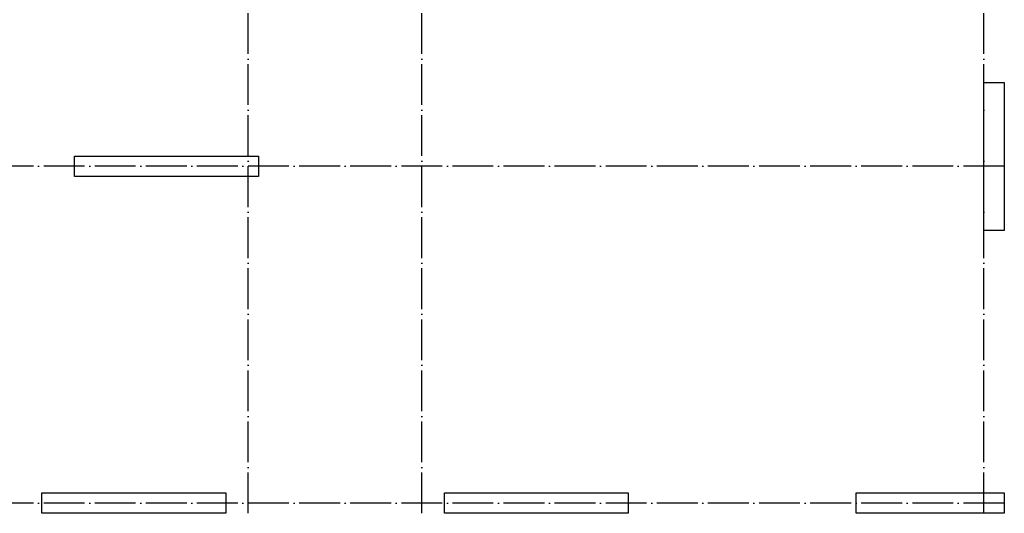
# Model space of a CAD drawing. Header units: millimetres. Extents: x -49773 to 2322955, y -3321 to 58485.
# Tile 247 of 256: x 1019348 to 1028985, y 31553 to 36389. Entities that reach past the tile are written whole.
import ezdxf

# ---------------------------------------------------------------- set-up
doc = ezdxf.new("R2010")
doc.units = ezdxf.units.MM
doc.linetypes.add('______11', pattern=[500, 400, -50, 0, -50])
doc.linetypes.add('______5', pattern=[1100, 800, -100, 100, -100])
doc.layers.add('Осевая линия_ общее', color=7, linetype='______5', lineweight=13, true_color=0xa0a0a0)

msp = doc.modelspace()

# ---------------------------------------------------------------- linework, layer by layer
at = {"color": 7, "linetype": 'Continuous', "lineweight": 25, "transparency": 33554687}
for p, q in [((1028784.6, 34322.5), (1028784.6, 35772.5)), ((1028784.6, 35772.5), (1028984.6, 35772.5)), ((1028984.6, 35772.5), (1028984.6, 34322.5)), ((1019884.6, 34852.5), (1019884.6, 35052.5)), ((1019884.6, 35052.5), (1021684.6, 35052.5)), ((1021684.6, 35052.5), (1021684.6, 34852.5)), ((1021684.6, 34852.5), (1019884.6, 34852.5)), ((1028984.6, 34322.5), (1028784.6, 34322.5)), ((1019564.6, 31552.5), (1019564.6, 31752.5)), ((1019564.6, 31752.5), (1021364.6, 31752.5)), ((1021364.6, 31752.5), (1021364.6, 31552.5)), ((1023504.6, 31552.5), (1023504.6, 31752.5)), ((1023504.6, 31752.5), (1025304.6, 31752.5)), ((1025304.6, 31752.5), (1025304.6, 31552.5)), ((1027534.6, 31552.5), (1027534.6, 31752.5)), ((1027534.6, 31752.5), (1028984.6, 31752.5)), ((1028984.6, 31752.5), (1028984.6, 31552.5)), ((1021364.6, 31552.5), (1019564.6, 31552.5)), ((1025304.6, 31552.5), (1023504.6, 31552.5)), ((1028984.6, 31552.5), (1027534.6, 31552.5))]:
    msp.add_line(p, q, dxfattribs=at)
at = {"layer": 'Осевая линия_ общее', "color": 253, "linetype": '______11', "lineweight": -3, "true_color": 0xa0a0a0, "transparency": 33554687}
for p, q in [((1021584.6, 31552.5), (1021584.6, 54460.7)), ((1023284.6, 31552.5), (1023284.6, 54460.7)), ((1028784.6, 31552.5), (1028784.6, 54460.7)), ((1028984.6, 34952.5), (1012752.8, 34952.5)), ((1028984.6, 31652.5), (1012752.8, 31652.5))]:
    msp.add_line(p, q, dxfattribs=at)

doc.saveas('drawing.dxf')
